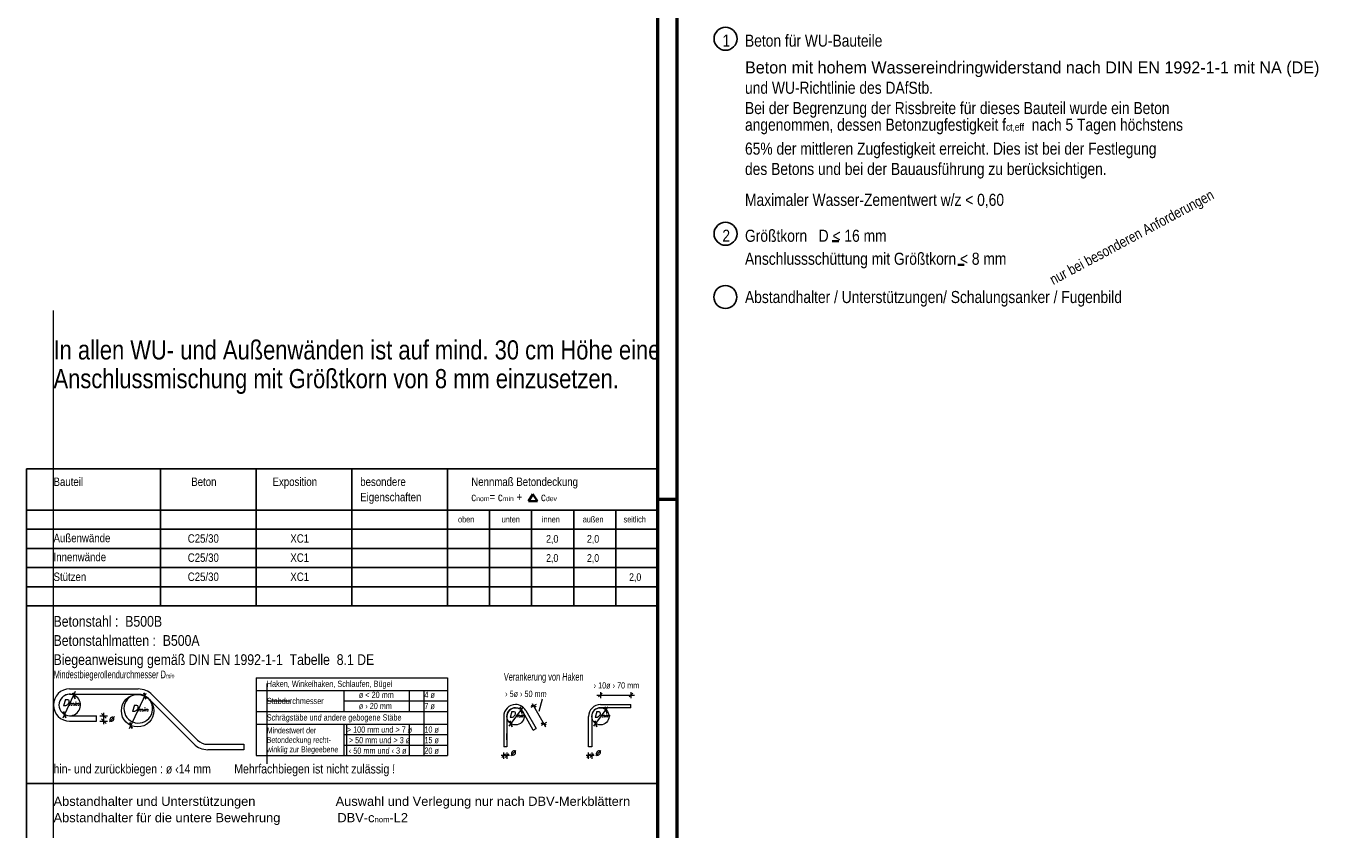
# Model space of a CAD drawing. Header units: millimetres. Extents: x -1.6 to 96.2, y -42.8 to 42.
# Tile 38 of 43: x 79 to 96.2, y 10.5 to 21. Entities that reach past the tile are written whole.
import ezdxf
from ezdxf.enums import TextEntityAlignment as Align

# ---------------------------------------------------------------- set-up
doc = ezdxf.new("R2010")
doc.units = ezdxf.units.MM
doc.styles.add('Arial', font='arial.ttf')
doc.styles.add('Arial Narrow', font='ARIALN.TTF')
doc.styles.add('Italic', font='Italic', dxfattribs={"width": 1.15})
doc.styles.add('msoutlook', font='msoutlook', dxfattribs={"width": 0.7, "oblique": 1.570796})

msp = doc.modelspace()

# ---------------------------------------------------------------- linework, layer by layer
at = {"color": 4, "linetype": 'Continuous', "lineweight": 50}
for p, q in [((87.5, 0), (87.5, 42.05)), ((87.25, 0.25), (87.25, 41.8))]:
    msp.add_line(p, q, dxfattribs=at)
at = {"color": 3, "linetype": 'Continuous', "lineweight": 25}
for p, q in [((87.25, 15.247881), (87.25, 19.448297)), ((79, 13.459069), (79, 15.247881)), ((79, 15.247881), (87.25, 15.247881)), ((80.75, 15.247881), (80.75, 13.459069)), ((82, 15.247881), (82, 13.459069)), ((83.25, 15.247881), (83.25, 13.459069)), ((84.5, 15.247881), (84.5, 13.459069)), ((87.25, 15.247881), (87.25, 13.459069)), ((79, 14.709069), (87.25, 14.709069)), ((85.05, 14.709069), (85.05, 13.459069)), ((85.6, 14.709069), (85.6, 13.459069)), ((86.15, 14.709069), (86.15, 13.459069)), ((86.7, 14.709069), (86.7, 13.459069)), ((87.25, 14.709069), (87.25, 13.459069)), ((79, 14.459069), (87.25, 14.459069)), ((79, 14.209069), (87.25, 14.209069)), ((79, 13.959069), (87.25, 13.959069)), ((79, 13.709069), (87.25, 13.709069)), ((79, 13.459069), (79, 8.465)), ((79, 13.459069), (87.25, 13.459069)), ((87.25, 8.465), (87.25, 13.459069)), ((79.636711, 12.244123), (79.607689, 12.323859)), ((80.561485, 12.243255), (80.532464, 12.32299)), ((86.474947, 12.270987), (86.522947, 12.318987)), ((86.872875, 12.270987), (86.920875, 12.318987)), ((79.48551, 12.078696), (79.514531, 11.998961)), ((85.448388, 12.140386), (85.477409, 12.06065)), ((85.593343, 12.159929), (85.658811, 12.141987)), ((86.557175, 12.140386), (86.586196, 12.06065)), ((80.041457, 11.994202), (79.981457, 12.054202)), ((80.041457, 11.924202), (79.981457, 11.984202)), ((80.351294, 11.937939), (80.380315, 11.858203)), ((85.315395, 11.960502), (85.344417, 11.880767)), ((85.726454, 11.92632), (85.791922, 11.908379)), ((86.424182, 11.960502), (86.453204, 11.880767)), ((85.259555, 11.528189), (85.211555, 11.480189)), ((85.253555, 11.480189), (85.301555, 11.528189)), ((86.368342, 11.528189), (86.320342, 11.480189)), ((86.362342, 11.480189), (86.410342, 11.528189)), ((79, 11.138194), (87.25, 11.138194))]:
    msp.add_line(p, q, dxfattribs=at)
at = {"color": 2, "linetype": 'Continuous', "lineweight": 35}
for p, q in [((89.525346, 18.222564), (89.611765, 18.222564)), ((91.167305, 17.911158), (91.250744, 17.911158)), ((85.559585, 14.825248), (85.617905, 14.920073)), ((85.676225, 14.825248), (85.559585, 14.825248)), ((85.617905, 14.920073), (85.676225, 14.825248))]:
    msp.add_line(p, q, dxfattribs=at)
at = {"color": 9, "linetype": 'Continuous', "lineweight": 0}
for p, q in [((79.354747, 7.35), (79.354747, 17.315944)), ((82.139623, 12.444265), (82.139623, 12.356689)), ((82.139623, 12.356689), (82.139623, 12.081689)), ((84.198223, 11.504189), (84.198223, 12.356689)), ((82.139623, 12.219189), (82.440064, 12.219189)), ((82.139623, 12.081689), (82.139623, 11.397265)), ((83.185426, 11.504189), (83.185426, 11.916689))]:
    msp.add_line(p, q, dxfattribs=at)
at = {"color": 4, "linetype": 'Continuous', "lineweight": 50, "ltscale": 0.5}
msp.add_line((87.5, 14.85), (87.25, 14.85), dxfattribs=at)
at = {"color": 5, "linetype": 'Continuous', "lineweight": 18}
for p, q in [((82, 12.521689), (82, 11.504189)), ((82, 12.521689), (84.5, 12.521689)), ((84.5, 12.521689), (84.5, 11.504189)), ((79.480997, 11.999856), (79.642334, 12.345845)), ((79.565372, 12.374202), (80.462247, 12.374202)), ((80.462247, 12.304202), (79.565372, 12.304202)), ((80.347996, 11.856412), (80.563982, 12.319595)), ((81.186749, 11.657365), (80.59483, 12.249284)), ((81.236247, 11.706862), (80.644327, 12.298782)), ((82, 12.356689), (84.5, 12.356689)), ((83.14735, 12.356689), (83.14735, 12.081689)), ((84, 12.356689), (84, 12.081689)), ((85.698275, 12.085377), (85.743941, 12.246551)), ((86.454157, 12.294987), (86.944333, 12.294987)), ((86.498947, 12.334987), (86.498947, 12.254987)), ((86.896875, 12.334987), (86.896875, 12.254987)), ((80.011457, 11.914202), (80.011457, 12.064202)), ((82, 12.081689), (84.5, 12.081689)), ((83.14735, 12.219189), (84.5, 12.219189)), ((85.305391, 11.890211), (85.491962, 12.142565)), ((85.621017, 11.838619), (85.487906, 12.072227)), ((85.524397, 12.09302), (85.657509, 11.859412)), ((85.660831, 12.170761), (85.591323, 12.131155)), ((85.607498, 12.183564), (85.779908, 11.880987)), ((86.414178, 11.890211), (86.600749, 12.142565)), ((86.498947, 12.171031), (86.896875, 12.171031)), ((86.896875, 12.129031), (86.498947, 12.129031)), ((86.896875, 12.129031), (86.896875, 12.171031)), ((79.565372, 12.024202), (79.915372, 12.024202)), ((79.565372, 11.954202), (79.915372, 11.954202)), ((79.915372, 11.954202), (79.915372, 12.024202)), ((79.961457, 12.024202), (80.061457, 12.024202)), ((79.961457, 11.954202), (80.061457, 11.954202)), ((82, 11.916689), (84.5, 11.916689)), ((83.14735, 11.916689), (83.14735, 11.504189)), ((84, 11.916689), (84, 11.504189)), ((85.23566, 12.016531), (85.23566, 11.618603)), ((85.27766, 12.016531), (85.27766, 11.618603)), ((85.793942, 11.937153), (85.724434, 11.897547)), ((86.344447, 11.618603), (86.344447, 12.016531)), ((86.386447, 12.016531), (86.386447, 11.618603)), ((83.14735, 11.779189), (84.5, 11.779189)), ((85.27766, 11.712582), (85.27766, 11.792582)), ((85.621017, 11.838619), (85.657509, 11.859412)), ((81.368829, 11.651945), (81.840505, 11.651945)), ((81.840505, 11.581945), (81.368829, 11.581945)), ((81.840505, 11.651945), (81.840505, 11.581945)), ((83.14735, 11.641689), (84.5, 11.641689)), ((85.27766, 11.618603), (85.23566, 11.618603)), ((86.386447, 11.618603), (86.344447, 11.618603)), ((82, 11.504189), (84.5, 11.504189)), ((85.309555, 11.504189), (85.203555, 11.504189)), ((85.235555, 11.464189), (85.235555, 11.544189)), ((85.277555, 11.544189), (85.277555, 11.464189)), ((86.418342, 11.504189), (86.312342, 11.504189)), ((86.344342, 11.464189), (86.344342, 11.544189)), ((86.386342, 11.544189), (86.386342, 11.464189))]:
    msp.add_line(p, q, dxfattribs=at)
at = {"color": 3, "linetype": 'Continuous', "lineweight": 25}
for centre in [(88.133278, 20.864641), (88.133278, 18.318448), (88.131566, 17.492558)]:
    msp.add_circle(centre, 0.15, dxfattribs=at)
at = {"color": 5, "linetype": 'Continuous', "lineweight": 18}
for centre, radius in [((80.452998, 12.090662), 0.2125), ((85.39016, 12.016531), 0.112069), ((86.498947, 12.016531), 0.112068)]:
    msp.add_circle(centre, radius, dxfattribs=at)
for centre, radius, start, end in [((79.565372, 12.164827), 0.210625, 90, 270), ((79.565372, 12.164827), 0.140625, 90, 180), ((79.565372, 12.164827), 0.140625, 270, 119.6747369), ((80.462247, 12.116702), 0.2575, 45, 90), ((80.462247, 12.116702), 0.1875, 44.9997839, 90), ((79.565372, 12.164827), 0.140625, 180, 270), ((85.39016, 12.016531), 0.1545, 90, 180), ((85.39016, 12.016531), 0.1125, 90, 180), ((85.39016, 12.016531), 0.1545, 29.6747344, 90), ((85.39016, 12.016531), 0.1125, 29.674636, 90), ((86.498947, 12.016531), 0.1545, 90, 180), ((86.498947, 12.016531), 0.1125, 90, 180), ((81.368829, 11.839445), 0.2575, 225, 270), ((81.368829, 11.839445), 0.1875, 225.0002161, 270)]:
    msp.add_arc(centre, radius, start, end, dxfattribs=at)
at = {"color": 9, "linetype": 'Continuous', "lineweight": 0}
msp.add_arc((80.462247, 12.116702), 0.1875, 90, 44.9997839, dxfattribs=at)

# ---------------------------------------------------------------- texts
at = {"color": 2, "lineweight": 35}
for s, height, style, p in [('1', 0.1575, 'Arial Narrow', (88.093381, 20.761382)), ('Beton für WU-Bauteile', 0.1575, 'Arial Narrow', (88.387569, 20.761382)), ('und WU-Richtlinie des DAfStb.', 0.1575, 'Arial Narrow', (88.388025, 20.146381)), ('Bei der Begrenzung der Rissbreite für dieses Bauteil wurde ein Beton', 0.1575, 'Arial Narrow', (88.387569, 19.881381)), ('65% der mittleren Zugfestigkeit erreicht. Dies ist bei der Festlegung', 0.1575, 'Arial Narrow', (88.387569, 19.351378)), ('des Betons und bei der Bauausführung zu berücksichtigen.', 0.1575, 'Arial Narrow', (88.387569, 19.086381)), ('Maximaler Wasser-Zementwert w/z < 0,60', 0.1575, 'Arial Narrow', (88.388025, 18.682731)), ('2', 0.1575, 'Arial Narrow', (88.091803, 18.213807)), ('Größtkorn   D < 16 mm', 0.1575, 'Arial Narrow', (88.387569, 18.213807)), ('Anschlussschüttung mit Größtkorn < 8 mm', 0.1575, 'Arial Narrow', (88.387569, 17.913808)), ('Abstandhalter / Unterstützungen/ Schalungsanker / Fugenbild', 0.1575, 'Arial Narrow', (88.387569, 17.413808)), ('Bauteil', 0.11, 'Arial Narrow', (79.354747, 15.025248)), ('Beton', 0.11, 'Arial Narrow', (81.154136, 15.025248)), ('Exposition', 0.11, 'Arial Narrow', (82.215807, 15.025248)), ('besondere', 0.11, 'Arial Narrow', (83.361283, 15.025248)), ('Nennmaß Betondeckung', 0.11, 'Arial Narrow', (84.811905, 15.025248)), ('Eigenschaften', 0.11, 'Arial Narrow', (83.361283, 14.825248)), ('Außenwände', 0.11, 'Arial Narrow', (79.354747, 14.290674)), ('C25/30', 0.11, 'Arial Narrow', (81.108002, 14.284594)), ('XC1', 0.11, 'Arial Narrow', (82.448032, 14.284594)), ('2,0', 0.1, 'Arial Narrow', (85.789655, 14.284594)), ('2,0', 0.1, 'Arial Narrow', (86.32313, 14.284594)), ('Innenwände', 0.11, 'Arial Narrow', (79.354747, 14.042747)), ('C25/30', 0.11, 'Arial Narrow', (81.108002, 14.034592)), ('XC1', 0.11, 'Arial Narrow', (82.448032, 14.034592)), ('2,0', 0.1, 'Arial Narrow', (85.789655, 14.034592)), ('2,0', 0.1, 'Arial Narrow', (86.32313, 14.034592)), ('Stützen', 0.11, 'Arial Narrow', (79.354747, 13.784592)), ('C25/30', 0.11, 'Arial Narrow', (81.108002, 13.784592)), ('XC1', 0.11, 'Arial Narrow', (82.448032, 13.784592)), ('2,0', 0.1, 'Arial Narrow', (86.87313, 13.784592)), ('Betonstahl :  B500B', 0.14, 'Arial Narrow', (79.354747, 13.187552)), ('Betonstahlmatten :  B500A', 0.14, 'Arial Narrow', (79.354747, 12.937552)), ('Biegeanweisung gemäß DIN EN 1992-1-1  Tabelle  8.1 DE', 0.14, 'Arial Narrow', (79.354747, 12.687552)), ('hin- und zurückbiegen : ø ‹14 mm        Mehrfachbiegen ist nicht zulässig !', 0.12, 'Arial Narrow', (79.354747, 11.271462)), ('Abstandhalter und Unterstützungen', 0.12, 'Arial', (79.354747, 10.848101)), ('Auswahl und Verlegung nur nach DBV-Merkblättern', 0.12, 'Arial', (83.039976, 10.848099))]:
    msp.add_text(s, height=height, dxfattribs=dict(at, style=style)).set_placement(p)
msp.add_text('Beton mit hohem Wassereindringwiderstand nach DIN EN 1992-1-1 mit NA (DE)', height=0.1575, dxfattribs=at).set_placement((88.388025, 20.411382))
at = {"color": 9, "lineweight": 0, "style": 'Arial Narrow'}
msp.add_text('nur bei besonderen Anforderungen', height=0.135, rotation=28.2209, dxfattribs=at).set_placement((92.414224, 17.648887))
at = {"color": 3, "lineweight": 25, "style": 'Arial Narrow'}
for s, p in [('oben', (84.638932, 14.549243)), ('unten', (85.208225, 14.549243)), ('innen', (85.735123, 14.549243)), ('außen', (86.268078, 14.549243)), ('seitlich', (86.801033, 14.549243))]:
    msp.add_text(s, height=0.08, dxfattribs=at).set_placement(p)
at = {"color": 3, "lineweight": 25, "style": 'msoutlook', "oblique": 1.5707963, "width": 0.7}
for s, height, p in [('Verankerung von Haken', 0.1, (85.23566, 12.484105)), ('Haken, Winkelhaken, Schlaufen, Bügel', 0.081, (82.139623, 12.401688)), ('Stabdurchmesser', 0.081, (82.139623, 12.177517)), ('ø < 20 mm', 0.081, (83.342442, 12.257338)), ('4 ø', 0.081, (84.198223, 12.257338)), ('ø › 20 mm', 0.081, (83.342442, 12.111562)), ('7 ø', 0.081, (84.198224, 12.111562)), ('Schrägstäbe und andere gebogene Stäbe', 0.081, (82.139623, 11.961919)), ('> 100 mm und > 7 ø', 0.081, (83.185426, 11.803905)), ('Mindestwert der', 0.0775, (82.139623, 11.794651)), ('Betondeckung recht-', 0.0775, (82.139623, 11.670651)), (' > 50 mm und > 3 ø', 0.081, (83.185426, 11.666405)), ('15 ø', 0.081, (84.198223, 11.666405)), ('10 ø', 0.081, (84.198224, 11.803905)), ('winklig zur Biegeebene', 0.0775, (82.139623, 11.546651)), (' ‹ 50 mm und ‹ 3 ø', 0.081, (83.185426, 11.528905)), ('20 ø', 0.081, (84.198223, 11.528905))]:
    msp.add_text(s, height=height, dxfattribs=at).set_placement(p)
for s, p in [('› 10ø › 70 mm', (86.410124, 12.421255)), ('› 5ø › 50 mm', (85.253208, 12.310871))]:
    msp.add_text(s, height=0.081, dxfattribs=at).set_placement(p, align=Align.MIDDLE_LEFT)
at = {"color": 3, "lineweight": 25, "style": 'Italic', "width": 1.15}
for p in [(80.070918, 11.993556), (85.316807, 11.551131), (86.425594, 11.551131)]:
    msp.add_text('ø', height=0.081, dxfattribs=at).set_placement(p, align=Align.MIDDLE_LEFT)
at = {"color": 2, "lineweight": 35, "attachment_point": 7, "line_spacing_factor": 0.9}
for s, insert, char_height, style in [('angenommen, dessen Betonzugfestigkeit f{\\A1;\\H.6x;\\S^ ct,eff;}  nach 5 Tagen höchstens', (88.387569, 19.616381), 0.1575, 'Arial Narrow'), ('c{\\A1;\\H.6x;\\S^ nom;}= c{\\A1;\\H.6x;\\S^ min;} +       c{\\A1;\\H.6x;\\S^ dev;}', (84.811905, 14.825248), 0.11, 'Arial Narrow'), ('Abstandhalter für die untere Bewehrung                DBV-c{\\A1;\\H.6x;\\S^ nom;}-L2', (79.354747, 10.598099), 0.12, 'Arial')]:
    msp.add_mtext(s, dxfattribs=dict(at, insert=insert, char_height=char_height, style=style))
at = {"color": 4, "lineweight": 50, "insert": (79.354746, 16.226438), "char_height": 0.25, "attachment_point": 7, "line_spacing_factor": 0.9, "style": 'Arial Narrow'}
msp.add_mtext('In allen WU- und Außenwänden ist auf mind. 30 cm Höhe eine{\\P}Anschlussmischung mit Größtkorn von 8 mm einzusetzen.', dxfattribs=at)
at = {"color": 3, "lineweight": 25, "line_spacing_factor": 0.9}
for s, insert, char_height, attachment_point, style in [('Mindestbiegerollendurchmesser D{\\A1;\\H.6x;\\S^ min;}', (79.354747, 12.484105), 0.1, 7, 'msoutlook'), ('D{\\A1;\\H.6x;\\S^ min;}', (79.579098, 12.236759), 0.081, 2, 'Italic'), ('D{\\A1;\\H.6x;\\S^ min;}', (80.480235, 12.161066), 0.081, 2, 'Italic'), ('D{\\A1;\\H.6x;\\S^ min;}', (85.407648, 12.07899), 0.075, 2, 'Italic'), ('D{\\A1;\\H.6x;\\S^ min;}', (86.516186, 12.07899), 0.075, 2, 'Italic')]:
    msp.add_mtext(s, dxfattribs=dict(at, insert=insert, char_height=char_height, attachment_point=attachment_point, style=style))

doc.saveas('drawing.dxf')
